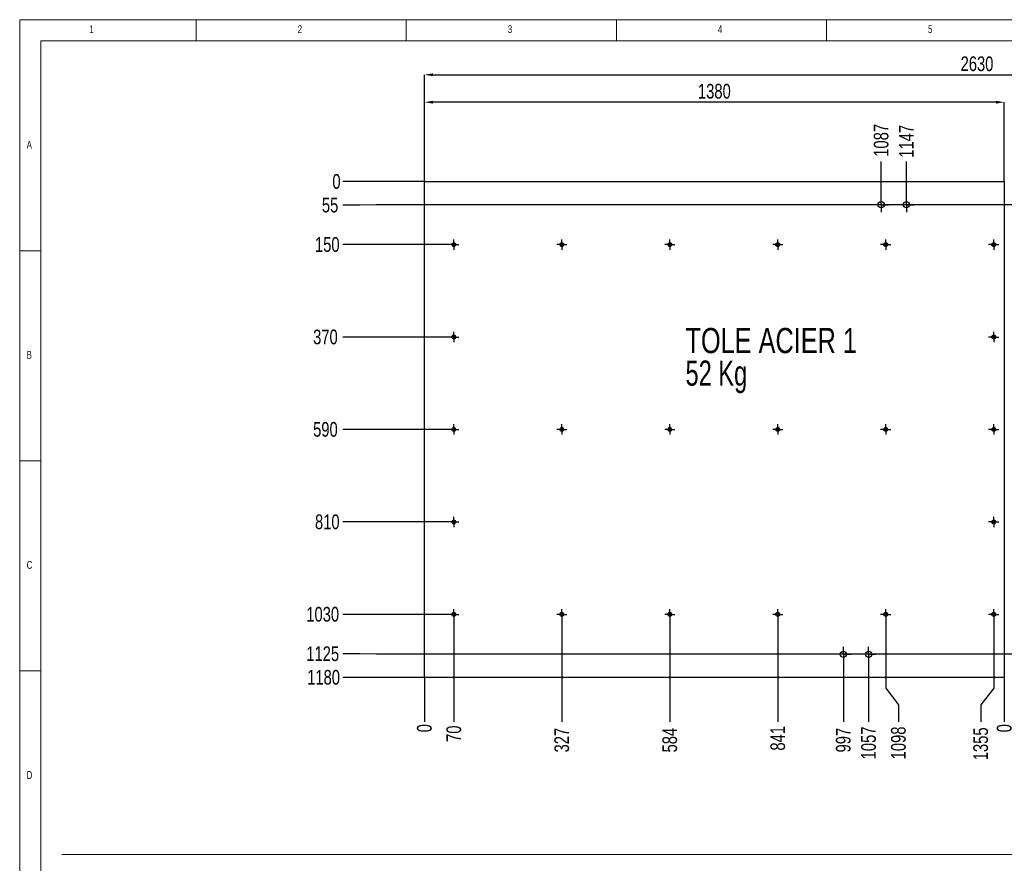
# Model space of a CAD drawing. Header units: millimetres. Extents: x 5 to 589, y 5 to 415.
# Tile 6 of 8: x 5 to 239, y 214 to 415. Entities that reach past the tile are written whole.
import ezdxf

# ---------------------------------------------------------------- set-up
doc = ezdxf.new("R2010")
doc.units = ezdxf.units.MM
doc.header["$PDSIZE"] = -1
doc.linetypes.add('CENTERX2', pattern=[20.32, 12.7, -2.54, 2.54, -2.54])
for name, color, linetype in [('COTES', 1, 'Continuous'), ('NOTES', 6, 'Continuous'), ('TRAIT-MIXTES', 3, 'CENTERX2')]:
    doc.layers.add(name, color=color, linetype=linetype)
doc.layers.add('TRAIT-FORT', color=4, linetype='Continuous', lineweight=25)
doc.styles.add('SLDTEXTSTYLE0', font='TXT', dxfattribs={"width": 0.75})
doc.styles.add('SLDTEXTSTYLE2', font='TXT', dxfattribs={"width": 0.7})
doc.dimstyles.new('SLDDIMSTYLE1', dxfattribs={"dimtxt": 3.5, "dimasz": 0.333333, "dimexe": 0, "dimexo": 0.0625, "dimgap": 0.875, "dimtad": 0, "dimtih": 1, "dimtoh": 1, "dimdec": 0, "dimlfac": 10, "dimrnd": 1e-09, "dimdsep": 46, "dimtxsty": 'SLDTEXTSTYLE0', "dimblk1": 'ORIGIN', "dimblk2": 'ORIGIN', "dimsah": 1, "dimcen": 0.09, "dimadec": 0, "dimazin": 2, "dimtfac": 1, "dimtdec": 0, "dimtofl": 0, "dimtmove": 0, "dimatfit": 3, "dimldrblk": 'ORIGIN', "dimfxl": 1, "dimfrac": 2, "dimtolj": 1, "dimtzin": 12, "dimarcsym": 0})
doc.dimstyles.new('SLDDIMSTYLE2', dxfattribs={"dimtxt": 3.5, "dimasz": 2, "dimexe": 0, "dimexo": 0.0625, "dimgap": 0.875, "dimtad": 0, "dimtih": 1, "dimtoh": 1, "dimdec": 0, "dimlfac": 10, "dimrnd": 1e-09, "dimzin": 12, "dimdsep": 46, "dimtxsty": 'SLDTEXTSTYLE0', "dimsah": 1, "dimcen": 0.09, "dimadec": 0, "dimazin": 3, "dimtfac": 1, "dimtdec": 0, "dimtofl": 0, "dimtmove": 0, "dimatfit": 3, "dimfxl": 1, "dimfrac": 2, "dimtolj": 1, "dimtzin": 12, "dimarcsym": 0})
doc.dimstyles.new('SLDDIMSTYLE3', dxfattribs={"dimtxt": 3.5, "dimasz": 2, "dimexe": 0, "dimexo": 0.0625, "dimgap": 0.875, "dimtad": 1, "dimdec": 0, "dimlfac": 10, "dimrnd": 1e-09, "dimzin": 12, "dimdsep": 46, "dimtxsty": 'SLDTEXTSTYLE0', "dimsah": 1, "dimcen": 0.09, "dimadec": 0, "dimazin": 3, "dimtfac": 1, "dimtdec": 0, "dimtofl": 0, "dimtmove": 0, "dimatfit": 3, "dimfxl": 1, "dimfrac": 2, "dimtolj": 1, "dimtzin": 12, "dimarcsym": 0})

# ---------------------------------------------------------------- blocks, each defined once
blk = doc.blocks.new('_D_1')
at = {"layer": 'COTES', "color": 0, "lineweight": -2, "transparency": 16777216}
blk.add_line((101.26, 376.47), (81.92, 376.47), dxfattribs=at)
at = {"layer": 'Defpoints', "color": 0, "transparency": 16777216}
for p in [(81.92, 376.47), (101.32, 376.47), (101.32, 376.47)]:
    blk.add_point(p, dxfattribs=at)
at = {"layer": 'COTES', "color": 0, "transparency": 16777216, "insert": (80.39, 376.47), "char_height": 3.5, "attachment_point": 5, "style": 'SLDTEXTSTYLE0'}
blk.add_mtext('\\A1;0', dxfattribs=at)
blk = doc.blocks.new('_Origin')
at = {"color": 0, "linetype": 'ByBlock', "lineweight": -2}
blk.add_line((0, 0), (-1, 0), dxfattribs=at)
blk.add_circle((0, 0), 0.5, dxfattribs=at)
blk = doc.blocks.new('_D_2')
at = {"layer": 'COTES', "color": 0, "lineweight": -2, "transparency": 16777216}
for p, q in [((85.92, 370.86), (81.92, 370.86)), ((89.92, 370.97), (85.92, 370.86)), ((322.01, 370.97), (89.92, 370.97))]:
    blk.add_line(p, q, dxfattribs=at)
at = {"layer": 'Defpoints', "color": 0, "transparency": 16777216}
for p in [(101.32, 376.47), (81.92, 370.86), (322.07, 370.97)]:
    blk.add_point(p, dxfattribs=at)
at = {"layer": 'COTES', "color": 0, "transparency": 16777216, "insert": (78.86, 370.86), "char_height": 3.5, "attachment_point": 5, "style": 'SLDTEXTSTYLE0'}
blk.add_mtext('\\A1;55', dxfattribs=at)
blk = doc.blocks.new('_D_3')
at = {"layer": 'COTES', "color": 0, "lineweight": -2, "transparency": 16777216}
blk.add_line((107.03, 361.47), (81.92, 361.47), dxfattribs=at)
at = {"layer": 'Defpoints', "color": 0, "transparency": 16777216}
for p in [(101.32, 376.47), (81.92, 361.47), (107.09, 361.47)]:
    blk.add_point(p, dxfattribs=at)
at = {"layer": 'COTES', "color": 0, "transparency": 16777216, "insert": (78.2, 361.47), "char_height": 3.5, "attachment_point": 5, "style": 'SLDTEXTSTYLE0'}
blk.add_mtext('\\A1;150', dxfattribs=at)
blk = doc.blocks.new('_D_4')
at = {"layer": 'COTES', "color": 0, "lineweight": -2, "transparency": 16777216}
blk.add_line((107.03, 339.47), (81.92, 339.47), dxfattribs=at)
at = {"layer": 'Defpoints', "color": 0, "transparency": 16777216}
for p in [(101.32, 376.47), (81.92, 339.47), (107.09, 339.47)]:
    blk.add_point(p, dxfattribs=at)
at = {"layer": 'COTES', "color": 0, "transparency": 16777216, "insert": (77.76, 339.47), "char_height": 3.5, "attachment_point": 5, "style": 'SLDTEXTSTYLE0'}
blk.add_mtext('\\A1;370', dxfattribs=at)
blk = doc.blocks.new('_D_5')
at = {"layer": 'COTES', "color": 0, "lineweight": -2, "transparency": 16777216}
blk.add_line((107.03, 317.47), (81.92, 317.47), dxfattribs=at)
at = {"layer": 'Defpoints', "color": 0, "transparency": 16777216}
for p in [(101.32, 376.47), (81.92, 317.47), (107.09, 317.47)]:
    blk.add_point(p, dxfattribs=at)
at = {"layer": 'COTES', "color": 0, "transparency": 16777216, "insert": (77.76, 317.47), "char_height": 3.5, "attachment_point": 5, "style": 'SLDTEXTSTYLE0'}
blk.add_mtext('\\A1;590', dxfattribs=at)
blk = doc.blocks.new('_D_6')
at = {"layer": 'COTES', "color": 0, "lineweight": -2, "transparency": 16777216}
blk.add_line((107.03, 295.47), (81.92, 295.47), dxfattribs=at)
at = {"layer": 'Defpoints', "color": 0, "transparency": 16777216}
for p in [(101.32, 376.47), (81.92, 295.47), (107.09, 295.47)]:
    blk.add_point(p, dxfattribs=at)
at = {"layer": 'COTES', "color": 0, "transparency": 16777216, "insert": (78.2, 295.47), "char_height": 3.5, "attachment_point": 5, "style": 'SLDTEXTSTYLE0'}
blk.add_mtext('\\A1;810', dxfattribs=at)
blk = doc.blocks.new('_D_7')
at = {"layer": 'COTES', "color": 0, "lineweight": -2, "transparency": 16777216}
blk.add_line((107.03, 273.47), (81.92, 273.47), dxfattribs=at)
at = {"layer": 'Defpoints', "color": 0, "transparency": 16777216}
for p in [(101.32, 376.47), (81.92, 273.47), (107.09, 273.47)]:
    blk.add_point(p, dxfattribs=at)
at = {"layer": 'COTES', "color": 0, "transparency": 16777216, "insert": (77.11, 273.47), "char_height": 3.5, "attachment_point": 5, "style": 'SLDTEXTSTYLE0'}
blk.add_mtext('\\A1;1030', dxfattribs=at)
blk = doc.blocks.new('_D_8')
at = {"layer": 'COTES', "color": 0, "lineweight": -2, "transparency": 16777216}
for p, q in [((85.92, 264.08), (81.92, 264.08)), ((89.92, 263.97), (85.92, 264.08)), ((319.01, 263.97), (89.92, 263.97))]:
    blk.add_line(p, q, dxfattribs=at)
at = {"layer": 'Defpoints', "color": 0, "transparency": 16777216}
for p in [(101.32, 376.47), (81.92, 264.08), (319.07, 263.97)]:
    blk.add_point(p, dxfattribs=at)
at = {"layer": 'COTES', "color": 0, "transparency": 16777216, "insert": (77.11, 264.08), "char_height": 3.5, "attachment_point": 5, "style": 'SLDTEXTSTYLE0'}
blk.add_mtext('\\A1;1125', dxfattribs=at)
blk = doc.blocks.new('_D_9')
at = {"layer": 'COTES', "color": 0, "lineweight": -2, "transparency": 16777216}
blk.add_line((101.26, 258.47), (81.92, 258.47), dxfattribs=at)
at = {"layer": 'Defpoints', "color": 0, "transparency": 16777216}
for p in [(101.32, 376.47), (81.92, 258.47), (101.32, 258.47)]:
    blk.add_point(p, dxfattribs=at)
at = {"layer": 'COTES', "color": 0, "transparency": 16777216, "insert": (77.32, 258.47), "char_height": 3.5, "attachment_point": 5, "style": 'SLDTEXTSTYLE0'}
blk.add_mtext('\\A1;1180', dxfattribs=at)
blk = doc.blocks.new('_D_10')
at = {"layer": 'COTES', "color": 0, "lineweight": -2, "transparency": 16777216}
blk.add_line((101.32, 258.41), (101.32, 247.91), dxfattribs=at)
at = {"layer": 'Defpoints', "color": 0, "transparency": 16777216}
for p in [(101.32, 258.47), (101.32, 258.47), (101.32, 247.91)]:
    blk.add_point(p, dxfattribs=at)
at = {"layer": 'COTES', "color": 0, "transparency": 16777216, "insert": (101.32, 246.37), "char_height": 3.5, "attachment_point": 5, "rotation": 90, "style": 'SLDTEXTSTYLE0'}
blk.add_mtext('\\A1;0', dxfattribs=at)
blk = doc.blocks.new('_D_11')
at = {"layer": 'COTES', "color": 0, "lineweight": -2, "transparency": 16777216}
blk.add_line((108.32, 272.18), (108.32, 247.91), dxfattribs=at)
at = {"layer": 'Defpoints', "color": 0, "transparency": 16777216}
for p in [(108.32, 272.25), (101.32, 258.47), (108.32, 247.91)]:
    blk.add_point(p, dxfattribs=at)
at = {"layer": 'COTES', "color": 0, "transparency": 16777216, "insert": (108.32, 245.06), "char_height": 3.5, "attachment_point": 5, "rotation": 90, "style": 'SLDTEXTSTYLE0'}
blk.add_mtext('\\A1;70', dxfattribs=at)
blk = doc.blocks.new('_D_12')
at = {"layer": 'COTES', "color": 0, "lineweight": -2, "transparency": 16777216}
blk.add_line((134.02, 272.18), (134.02, 247.91), dxfattribs=at)
at = {"layer": 'Defpoints', "color": 0, "transparency": 16777216}
for p in [(134.02, 272.25), (101.32, 258.47), (134.02, 247.91)]:
    blk.add_point(p, dxfattribs=at)
at = {"layer": 'COTES', "color": 0, "transparency": 16777216, "insert": (134.02, 243.53), "char_height": 3.5, "attachment_point": 5, "rotation": 90, "style": 'SLDTEXTSTYLE0'}
blk.add_mtext('\\A1;327', dxfattribs=at)
blk = doc.blocks.new('_D_13')
at = {"layer": 'COTES', "color": 0, "lineweight": -2, "transparency": 16777216}
blk.add_line((159.72, 272.18), (159.72, 247.91), dxfattribs=at)
at = {"layer": 'Defpoints', "color": 0, "transparency": 16777216}
for p in [(159.72, 272.25), (101.32, 258.47), (159.72, 247.91)]:
    blk.add_point(p, dxfattribs=at)
at = {"layer": 'COTES', "color": 0, "transparency": 16777216, "insert": (159.72, 243.53), "char_height": 3.5, "attachment_point": 5, "rotation": 90, "style": 'SLDTEXTSTYLE0'}
blk.add_mtext('\\A1;584', dxfattribs=at)
blk = doc.blocks.new('_D_14')
at = {"layer": 'COTES', "color": 0, "lineweight": -2, "transparency": 16777216}
blk.add_line((185.42, 272.18), (185.42, 247.91), dxfattribs=at)
at = {"layer": 'Defpoints', "color": 0, "transparency": 16777216}
for p in [(185.42, 272.25), (101.32, 258.47), (185.42, 247.91)]:
    blk.add_point(p, dxfattribs=at)
at = {"layer": 'COTES', "color": 0, "transparency": 16777216, "insert": (185.42, 243.97), "char_height": 3.5, "attachment_point": 5, "rotation": 90, "style": 'SLDTEXTSTYLE0'}
blk.add_mtext('\\A1;841', dxfattribs=at)
blk = doc.blocks.new('_D_15')
at = {"layer": 'COTES', "color": 0, "lineweight": -2, "transparency": 16777216}
blk.add_line((201.02, 262.16), (201.02, 247.91), dxfattribs=at)
at = {"layer": 'Defpoints', "color": 0, "transparency": 16777216}
for p in [(201.02, 262.22), (101.32, 258.47), (201.02, 247.91)]:
    blk.add_point(p, dxfattribs=at)
at = {"layer": 'COTES', "color": 0, "transparency": 16777216, "insert": (201.02, 243.53), "char_height": 3.5, "attachment_point": 5, "rotation": 90, "style": 'SLDTEXTSTYLE0'}
blk.add_mtext('\\A1;997', dxfattribs=at)
blk = doc.blocks.new('_D_16')
at = {"layer": 'COTES', "color": 0, "lineweight": -2, "transparency": 16777216}
blk.add_line((207.02, 262.16), (207.02, 247.91), dxfattribs=at)
at = {"layer": 'Defpoints', "color": 0, "transparency": 16777216}
for p in [(207.02, 262.22), (101.32, 258.47), (207.02, 247.91)]:
    blk.add_point(p, dxfattribs=at)
at = {"layer": 'COTES', "color": 0, "transparency": 16777216, "insert": (207.02, 242.87), "char_height": 3.5, "attachment_point": 5, "rotation": 90, "style": 'SLDTEXTSTYLE0'}
blk.add_mtext('\\A1;1057', dxfattribs=at)
blk = doc.blocks.new('_D_17')
at = {"layer": 'COTES', "color": 0, "lineweight": -2, "transparency": 16777216}
blk.add_line((210.02, 372.78), (210.02, 381.25), dxfattribs=at)
at = {"layer": 'Defpoints', "color": 0, "transparency": 16777216}
for p in [(210.02, 381.25), (210.02, 372.72), (101.32, 258.47)]:
    blk.add_point(p, dxfattribs=at)
at = {"layer": 'COTES', "color": 0, "transparency": 16777216, "insert": (210.02, 386.28), "char_height": 3.5, "attachment_point": 5, "rotation": 90, "style": 'SLDTEXTSTYLE0'}
blk.add_mtext('\\A1;1087', dxfattribs=at)
blk = doc.blocks.new('_D_18')
at = {"layer": 'COTES', "color": 0, "lineweight": -2, "transparency": 16777216}
for p, q in [((211.12, 272.18), (211.12, 255.91)), ((211.12, 255.91), (214.13, 251.91)), ((214.13, 251.91), (214.13, 247.91))]:
    blk.add_line(p, q, dxfattribs=at)
at = {"layer": 'Defpoints', "color": 0, "transparency": 16777216}
for p in [(211.12, 272.25), (101.32, 258.47), (214.13, 247.91)]:
    blk.add_point(p, dxfattribs=at)
at = {"layer": 'COTES', "color": 0, "transparency": 16777216, "insert": (214.13, 242.87), "char_height": 3.5, "attachment_point": 5, "rotation": 90, "style": 'SLDTEXTSTYLE0'}
blk.add_mtext('\\A1;1098', dxfattribs=at)
blk = doc.blocks.new('_D_19')
at = {"layer": 'COTES', "color": 0, "lineweight": -2, "transparency": 16777216}
blk.add_line((216.02, 372.78), (216.02, 381.25), dxfattribs=at)
at = {"layer": 'Defpoints', "color": 0, "transparency": 16777216}
for p in [(216.02, 381.25), (216.02, 372.72), (101.32, 258.47)]:
    blk.add_point(p, dxfattribs=at)
at = {"layer": 'COTES', "color": 0, "transparency": 16777216, "insert": (216.02, 386.06), "char_height": 3.5, "attachment_point": 5, "rotation": 90, "style": 'SLDTEXTSTYLE0'}
blk.add_mtext('\\A1;1147', dxfattribs=at)
blk = doc.blocks.new('_D_21')
at = {"layer": 'COTES', "color": 0, "lineweight": -2, "transparency": 16777216}
blk.add_line((239.32, 258.41), (239.32, 247.91), dxfattribs=at)
at = {"layer": 'Defpoints', "color": 0, "transparency": 16777216}
for p in [(239.32, 258.47), (239.32, 258.47), (239.32, 247.91)]:
    blk.add_point(p, dxfattribs=at)
at = {"layer": 'COTES', "color": 0, "transparency": 16777216, "insert": (239.32, 246.37), "char_height": 3.5, "attachment_point": 5, "rotation": 90, "style": 'SLDTEXTSTYLE0'}
blk.add_mtext('\\A1;0', dxfattribs=at)
blk = doc.blocks.new('_D_34')
at = {"layer": 'COTES', "color": 0, "lineweight": -2, "transparency": 16777216}
for p, q in [((101.32, 376.53), (101.32, 395.36)), ((237.32, 395.36), (103.32, 395.36)), ((239.32, 376.53), (239.32, 395.36))]:
    blk.add_line(p, q, dxfattribs=at)
at = {"layer": 'COTES', "color": 0, "transparency": 16777216}
for points in [[(103.32, 395.69), (103.32, 395.03), (101.32, 395.36)], [(237.32, 395.69), (237.32, 395.03), (239.32, 395.36)]]:
    blk.add_solid(points, dxfattribs=at)
at = {"layer": 'Defpoints', "color": 0, "transparency": 16777216}
for p in [(101.32, 395.36), (101.32, 376.47), (239.32, 376.47)]:
    blk.add_point(p, dxfattribs=at)
at = {"layer": 'COTES', "color": 0, "transparency": 16777216, "insert": (170.32, 399.73), "char_height": 3.5, "attachment_point": 2, "style": 'SLDTEXTSTYLE0'}
blk.add_mtext('\\A1;1380', dxfattribs=at)
blk = doc.blocks.new('_D_35')
at = {"layer": 'COTES', "color": 0, "lineweight": -2, "transparency": 16777216}
for p, q in [((101.32, 376.53), (101.32, 401.89)), ((103.32, 401.89), (362.32, 401.89)), ((364.32, 376.53), (364.32, 401.89))]:
    blk.add_line(p, q, dxfattribs=at)
at = {"layer": 'COTES', "color": 0, "transparency": 16777216}
for points in [[(103.32, 402.22), (103.32, 401.56), (101.32, 401.89)], [(362.32, 402.22), (362.32, 401.56), (364.32, 401.89)]]:
    blk.add_solid(points, dxfattribs=at)
at = {"layer": 'Defpoints', "color": 0, "transparency": 16777216}
for p in [(364.32, 401.89), (101.32, 376.47), (364.32, 376.47)]:
    blk.add_point(p, dxfattribs=at)
at = {"layer": 'COTES', "color": 0, "transparency": 16777216, "insert": (232.82, 406.27), "char_height": 3.5, "attachment_point": 2, "style": 'SLDTEXTSTYLE0'}
blk.add_mtext('\\A1;2630', dxfattribs=at)
blk = doc.blocks.new('SW_NOTE_4')
at = {"layer": 'NOTES', "color": 0, "char_height": 6, "attachment_point": 1}
for s, insert, style in [('TOLE ACIER 1', (0, 7.73), 'SLDTEXTSTYLE0'), ('52 Kg', (0, -0.02), 'SLDTEXTSTYLE2')]:
    blk.add_mtext(s, dxfattribs=dict(at, insert=insert, style=style))
blk = doc.blocks.new('SW_CENTERMARKSYMBOL_0')
at = {"layer": 'TRAIT-MIXTES', "color": 0}
for p, q in [((-1, 0), (-1.225, 0)), ((0, 0), (-1, 0)), ((0, 1), (0, 1.225)), ((0, 0), (0, 1)), ((0, 0), (0, -1)), ((0, 0), (1, 0)), ((1, 0), (1.225, 0)), ((0, -1), (0, -1.225))]:
    blk.add_line(p, q, dxfattribs=at)
blk = doc.blocks.new('SW_CENTERMARKSYMBOL_1')
at = {"layer": 'TRAIT-MIXTES', "color": 0}
for p, q in [((-1, 0), (-1.225, 0)), ((0, 0), (-1, 0)), ((0, 1), (0, 1.225)), ((0, 0), (0, 1)), ((0, 0), (0, -1)), ((0, 0), (1, 0)), ((1, 0), (1.225, 0)), ((0, -1), (0, -1.225))]:
    blk.add_line(p, q, dxfattribs=at)
blk = doc.blocks.new('SW_CENTERMARKSYMBOL_2')
at = {"layer": 'TRAIT-MIXTES', "color": 0}
for p, q in [((-1, 0), (-1.225, 0)), ((0, 0), (-1, 0)), ((0, 1), (0, 1.225)), ((0, 0), (0, 1)), ((0, 0), (0, -1)), ((0, 0), (1, 0)), ((1, 0), (1.225, 0)), ((0, -1), (0, -1.225))]:
    blk.add_line(p, q, dxfattribs=at)
blk = doc.blocks.new('SW_CENTERMARKSYMBOL_3')
at = {"layer": 'TRAIT-MIXTES', "color": 0}
for p, q in [((-1, 0), (-1.225, 0)), ((0, 0), (-1, 0)), ((0, 1), (0, 1.225)), ((0, 0), (0, 1)), ((0, 0), (0, -1)), ((0, 0), (1, 0)), ((1, 0), (1.225, 0)), ((0, -1), (0, -1.225))]:
    blk.add_line(p, q, dxfattribs=at)
blk = doc.blocks.new('SW_CENTERMARKSYMBOL_4')
at = {"layer": 'TRAIT-MIXTES', "color": 0}
for p, q in [((-1, 0), (-1.225, 0)), ((0, 0), (-1, 0)), ((0, 1), (0, 1.225)), ((0, 0), (0, 1)), ((0, 0), (0, -1)), ((0, 0), (1, 0)), ((1, 0), (1.225, 0)), ((0, -1), (0, -1.225))]:
    blk.add_line(p, q, dxfattribs=at)
blk = doc.blocks.new('SW_CENTERMARKSYMBOL_5')
at = {"layer": 'TRAIT-MIXTES', "color": 0}
for p, q in [((-1, 0), (-1.225, 0)), ((0, 0), (-1, 0)), ((0, 1), (0, 1.225)), ((0, 0), (0, 1)), ((0, 0), (0, -1)), ((0, 0), (1, 0)), ((1, 0), (1.225, 0)), ((0, -1), (0, -1.225))]:
    blk.add_line(p, q, dxfattribs=at)
blk = doc.blocks.new('SW_CENTERMARKSYMBOL_6')
at = {"layer": 'TRAIT-MIXTES', "color": 0}
for p, q in [((-1, 0), (-1.225, 0)), ((0, 0), (-1, 0)), ((0, 1), (0, 1.225)), ((0, 0), (0, 1)), ((0, 0), (0, -1)), ((0, 0), (1, 0)), ((1, 0), (1.225, 0)), ((0, -1), (0, -1.225))]:
    blk.add_line(p, q, dxfattribs=at)
blk = doc.blocks.new('SW_CENTERMARKSYMBOL_7')
at = {"layer": 'TRAIT-MIXTES', "color": 0}
for p, q in [((-1, 0), (-1.225, 0)), ((0, 0), (-1, 0)), ((0, 1), (0, 1.225)), ((0, 0), (0, 1)), ((0, 0), (0, -1)), ((0, 0), (1, 0)), ((1, 0), (1.225, 0)), ((0, -1), (0, -1.225))]:
    blk.add_line(p, q, dxfattribs=at)
blk = doc.blocks.new('SW_CENTERMARKSYMBOL_8')
at = {"layer": 'TRAIT-MIXTES', "color": 0}
for p, q in [((-1, 0), (-1.225, 0)), ((0, 0), (-1, 0)), ((0, 1), (0, 1.225)), ((0, 0), (0, 1)), ((0, 0), (0, -1)), ((0, 0), (1, 0)), ((1, 0), (1.225, 0)), ((0, -1), (0, -1.225))]:
    blk.add_line(p, q, dxfattribs=at)
blk = doc.blocks.new('SW_CENTERMARKSYMBOL_9')
at = {"layer": 'TRAIT-MIXTES', "color": 0}
for p, q in [((-1, 0), (-1.225, 0)), ((0, 0), (-1, 0)), ((0, 1), (0, 1.225)), ((0, 0), (0, 1)), ((0, 0), (0, -1)), ((0, 0), (1, 0)), ((1, 0), (1.225, 0)), ((0, -1), (0, -1.225))]:
    blk.add_line(p, q, dxfattribs=at)
blk = doc.blocks.new('SW_CENTERMARKSYMBOL_10')
at = {"layer": 'TRAIT-MIXTES', "color": 0}
for p, q in [((-1, 0), (-1.225, 0)), ((0, 0), (-1, 0)), ((0, 1), (0, 1.225)), ((0, 0), (0, 1)), ((0, 0), (0, -1)), ((0, 0), (1, 0)), ((1, 0), (1.225, 0)), ((0, -1), (0, -1.225))]:
    blk.add_line(p, q, dxfattribs=at)
blk = doc.blocks.new('SW_CENTERMARKSYMBOL_11')
at = {"layer": 'TRAIT-MIXTES', "color": 0}
for p, q in [((-1, 0), (-1.225, 0)), ((0, 0), (-1, 0)), ((0, 1), (0, 1.225)), ((0, 0), (0, 1)), ((0, 0), (0, -1)), ((0, 0), (1, 0)), ((1, 0), (1.225, 0)), ((0, -1), (0, -1.225))]:
    blk.add_line(p, q, dxfattribs=at)
blk = doc.blocks.new('SW_CENTERMARKSYMBOL_12')
at = {"layer": 'TRAIT-MIXTES', "color": 0}
for p, q in [((-1, 0), (-1.225, 0)), ((0, 0), (-1, 0)), ((0, 1), (0, 1.225)), ((0, 0), (0, 1)), ((0, 0), (0, -1)), ((0, 0), (1, 0)), ((1, 0), (1.225, 0)), ((0, -1), (0, -1.225))]:
    blk.add_line(p, q, dxfattribs=at)
blk = doc.blocks.new('SW_CENTERMARKSYMBOL_13')
at = {"layer": 'TRAIT-MIXTES', "color": 0}
for p, q in [((-1, 0), (-1.225, 0)), ((0, 0), (-1, 0)), ((0, 1), (0, 1.225)), ((0, 0), (0, 1)), ((0, 0), (0, -1)), ((0, 0), (1, 0)), ((1, 0), (1.225, 0)), ((0, -1), (0, -1.225))]:
    blk.add_line(p, q, dxfattribs=at)
blk = doc.blocks.new('SW_CENTERMARKSYMBOL_14')
at = {"layer": 'TRAIT-MIXTES', "color": 0}
for p, q in [((-1, 0), (-1.225, 0)), ((0, 0), (-1, 0)), ((0, 1), (0, 1.225)), ((0, 0), (0, 1)), ((0, 0), (0, -1)), ((0, 0), (1, 0)), ((1, 0), (1.225, 0)), ((0, -1), (0, -1.225))]:
    blk.add_line(p, q, dxfattribs=at)
blk = doc.blocks.new('SW_CENTERMARKSYMBOL_15')
at = {"layer": 'TRAIT-MIXTES', "color": 0}
for p, q in [((-1, 0), (-1.225, 0)), ((0, 0), (-1, 0)), ((0, 1), (0, 1.225)), ((0, 0), (0, 1)), ((0, 0), (0, -1)), ((0, 0), (1, 0)), ((1, 0), (1.225, 0)), ((0, -1), (0, -1.225))]:
    blk.add_line(p, q, dxfattribs=at)
blk = doc.blocks.new('SW_CENTERMARKSYMBOL_16')
at = {"layer": 'TRAIT-MIXTES', "color": 0}
for p, q in [((-1, 0), (-1.225, 0)), ((0, 0), (-1, 0)), ((0, 1), (0, 1.225)), ((0, 0), (0, 1)), ((0, 0), (0, -1)), ((0, 0), (1, 0)), ((1, 0), (1.225, 0)), ((0, -1), (0, -1.225))]:
    blk.add_line(p, q, dxfattribs=at)
blk = doc.blocks.new('SW_CENTERMARKSYMBOL_17')
at = {"layer": 'TRAIT-MIXTES', "color": 0}
for p, q in [((-1, 0), (-1.225, 0)), ((0, 0), (-1, 0)), ((0, 1), (0, 1.225)), ((0, 0), (0, 1)), ((0, 0), (0, -1)), ((0, 0), (1, 0)), ((1, 0), (1.225, 0)), ((0, -1), (0, -1.225))]:
    blk.add_line(p, q, dxfattribs=at)
blk = doc.blocks.new('SW_CENTERMARKSYMBOL_18')
at = {"layer": 'TRAIT-MIXTES', "color": 0}
for p, q in [((-1, 0), (-1.225, 0)), ((0, 0), (-1, 0)), ((0, 1), (0, 1.225)), ((0, 0), (0, 1)), ((0, 0), (0, -1)), ((0, 0), (1, 0)), ((1, 0), (1.225, 0)), ((0, -1), (0, -1.225))]:
    blk.add_line(p, q, dxfattribs=at)
blk = doc.blocks.new('SW_CENTERMARKSYMBOL_19')
at = {"layer": 'TRAIT-MIXTES', "color": 0}
for p, q in [((-1, 0), (-1.225, 0)), ((0, 0), (-1, 0)), ((0, 1), (0, 1.225)), ((0, 0), (0, 1)), ((0, 0), (0, -1)), ((0, 0), (1, 0)), ((1, 0), (1.225, 0)), ((0, -1), (0, -1.225))]:
    blk.add_line(p, q, dxfattribs=at)
blk = doc.blocks.new('SW_CENTERMARKSYMBOL_20')
at = {"layer": 'TRAIT-MIXTES', "color": 0}
for p, q in [((-1, 0), (-1.225, 0)), ((0, 0), (-1, 0)), ((0, 1), (0, 1.225)), ((0, 0), (0, 1)), ((0, 0), (0, -1)), ((0, 0), (1, 0)), ((1, 0), (1.225, 0)), ((0, -1), (0, -1.225))]:
    blk.add_line(p, q, dxfattribs=at)
blk = doc.blocks.new('SW_CENTERMARKSYMBOL_21')
at = {"layer": 'TRAIT-MIXTES', "color": 0}
for p, q in [((-1, 0), (-1.225, 0)), ((0, 0), (-1, 0)), ((0, 1), (0, 1.225)), ((0, 0), (0, 1)), ((0, 0), (0, -1)), ((0, 0), (1, 0)), ((1, 0), (1.225, 0)), ((0, -1), (0, -1.225))]:
    blk.add_line(p, q, dxfattribs=at)
blk = doc.blocks.new('SW_CENTERMARKSYMBOL_38')
at = {"layer": 'TRAIT-MIXTES', "color": 0}
for p, q in [((-1, 0), (-1.75, 0)), ((0, 0), (-1, 0)), ((0, 1), (0, 1.75)), ((0, 0), (0, 1)), ((0, 0), (0, -1)), ((0, 0), (1, 0)), ((1, 0), (1.75, 0)), ((0, -1), (0, -1.75))]:
    blk.add_line(p, q, dxfattribs=at)
blk = doc.blocks.new('SW_CENTERMARKSYMBOL_39')
at = {"layer": 'TRAIT-MIXTES', "color": 0}
for p, q in [((-1, 0), (-1.75, 0)), ((0, 0), (-1, 0)), ((0, 1), (0, 1.75)), ((0, 0), (0, 1)), ((0, 0), (0, -1)), ((0, 0), (1, 0)), ((1, 0), (1.75, 0)), ((0, -1), (0, -1.75))]:
    blk.add_line(p, q, dxfattribs=at)
blk = doc.blocks.new('SW_CENTERMARKSYMBOL_44')
at = {"layer": 'TRAIT-MIXTES', "color": 0}
for p, q in [((-1, 0), (-1.75, 0)), ((0, 0), (-1, 0)), ((0, 1), (0, 1.75)), ((0, 0), (0, 1)), ((0, 0), (0, -1)), ((0, 0), (1, 0)), ((1, 0), (1.75, 0)), ((0, -1), (0, -1.75))]:
    blk.add_line(p, q, dxfattribs=at)
blk = doc.blocks.new('SW_CENTERMARKSYMBOL_45')
at = {"layer": 'TRAIT-MIXTES', "color": 0}
for p, q in [((-1, 0), (-1.75, 0)), ((0, 0), (-1, 0)), ((0, 1), (0, 1.75)), ((0, 0), (0, 1)), ((0, 0), (0, -1)), ((0, 0), (1, 0)), ((1, 0), (1.75, 0)), ((0, -1), (0, -1.75))]:
    blk.add_line(p, q, dxfattribs=at)

msp = doc.modelspace()

# ---------------------------------------------------------------- linework, layer by layer
at = {"lineweight": 18}
for p, q in [((589, 415), (5, 415)), ((5, 415), (5, 5)), ((47, 410), (47, 415)), ((97, 415), (97, 410)), ((147, 410), (147, 415)), ((197, 415), (197, 410)), ((584, 410), (10, 410)), ((10, 410), (10, 10)), ((10, 360), (5, 360)), ((5, 310), (10, 310)), ((10, 260), (5, 260)), ((15, 216.31479), (579, 216.31479))]:
    msp.add_line(p, q, dxfattribs=at)
at = {"layer": 'TRAIT-FORT', "lineweight": 25}
for p, q in [((101.31985, 258.47216), (101.31985, 376.47216)), ((101.31985, 376.47216), (239.31985, 376.47216)), ((239.31985, 376.47216), (239.31985, 258.47216)), ((239.31985, 258.47216), (101.31985, 258.47216))]:
    msp.add_line(p, q, dxfattribs=at)
for centre, radius in [((210.01985, 370.97216), 0.75), ((216.01985, 370.97216), 0.75), ((108.31985, 361.47216), 0.47), ((108.31985, 361.47216), 0.225), ((134.01985, 361.47216), 0.47), ((134.01985, 361.47216), 0.225), ((159.71985, 361.47216), 0.47), ((159.71985, 361.47216), 0.225), ((185.41985, 361.47216), 0.47), ((185.41985, 361.47216), 0.225), ((211.11985, 361.47216), 0.47), ((211.11985, 361.47216), 0.225), ((236.81985, 361.47216), 0.47), ((236.81985, 361.47216), 0.225), ((108.31985, 339.47216), 0.47), ((236.81985, 339.47216), 0.47), ((108.31985, 339.47216), 0.225), ((236.81985, 339.47216), 0.225), ((108.31985, 317.47216), 0.47), ((108.31985, 317.47216), 0.225), ((134.01985, 317.47216), 0.47), ((134.01985, 317.47216), 0.225), ((159.71985, 317.47216), 0.47), ((159.71985, 317.47216), 0.225), ((185.41985, 317.47216), 0.47), ((185.41985, 317.47216), 0.225), ((211.11985, 317.47216), 0.47), ((211.11985, 317.47216), 0.225), ((236.81985, 317.47216), 0.47), ((236.81985, 317.47216), 0.225), ((108.31985, 295.47216), 0.47), ((108.31985, 295.47216), 0.225), ((236.81985, 295.47216), 0.47), ((236.81985, 295.47216), 0.225), ((108.31985, 273.47216), 0.47), ((108.31985, 273.47216), 0.225), ((134.01985, 273.47216), 0.47), ((134.01985, 273.47216), 0.225), ((159.71985, 273.47216), 0.47), ((159.71985, 273.47216), 0.225), ((185.41985, 273.47216), 0.47), ((185.41985, 273.47216), 0.225), ((211.11985, 273.47216), 0.47), ((211.11985, 273.47216), 0.225), ((236.81985, 273.47216), 0.47), ((236.81985, 273.47216), 0.225), ((201.01985, 263.97216), 0.75), ((207.01985, 263.97216), 0.75)]:
    msp.add_circle(centre, radius, dxfattribs=at)

# ---------------------------------------------------------------- block references
at = {"layer": 'NOTES'}
msp.add_blockref('SW_NOTE_4', (163.45758, 333.90442), dxfattribs=at)
at = {"layer": 'TRAIT-MIXTES'}
for name, p in [('SW_CENTERMARKSYMBOL_44', (210.01985, 370.97216)), ('SW_CENTERMARKSYMBOL_45', (216.01985, 370.97216)), ('SW_CENTERMARKSYMBOL_21', (108.31985, 361.47216)), ('SW_CENTERMARKSYMBOL_8', (134.01985, 361.47216)), ('SW_CENTERMARKSYMBOL_9', (159.71985, 361.47216)), ('SW_CENTERMARKSYMBOL_10', (185.41985, 361.47216)), ('SW_CENTERMARKSYMBOL_11', (211.11985, 361.47216)), ('SW_CENTERMARKSYMBOL_20', (236.81985, 361.47216)), ('SW_CENTERMARKSYMBOL_12', (108.31985, 339.47216)), ('SW_CENTERMARKSYMBOL_17', (236.81985, 339.47216)), ('SW_CENTERMARKSYMBOL_13', (108.31985, 317.47216)), ('SW_CENTERMARKSYMBOL_3', (134.01985, 317.47216)), ('SW_CENTERMARKSYMBOL_2', (159.71985, 317.47216)), ('SW_CENTERMARKSYMBOL_1', (185.41985, 317.47216)), ('SW_CENTERMARKSYMBOL_0', (211.11985, 317.47216)), ('SW_CENTERMARKSYMBOL_16', (236.81985, 317.47216)), ('SW_CENTERMARKSYMBOL_14', (108.31985, 295.47216)), ('SW_CENTERMARKSYMBOL_15', (236.81985, 295.47216)), ('SW_CENTERMARKSYMBOL_18', (108.31985, 273.47216)), ('SW_CENTERMARKSYMBOL_4', (134.01985, 273.47216)), ('SW_CENTERMARKSYMBOL_5', (159.71985, 273.47216)), ('SW_CENTERMARKSYMBOL_6', (185.41985, 273.47216)), ('SW_CENTERMARKSYMBOL_7', (211.11985, 273.47216)), ('SW_CENTERMARKSYMBOL_19', (236.81985, 273.47216)), ('SW_CENTERMARKSYMBOL_38', (201.01985, 263.97216)), ('SW_CENTERMARKSYMBOL_39', (207.01985, 263.97216))]:
    msp.add_blockref(name, p, dxfattribs=at)

# ---------------------------------------------------------------- texts
at = {"layer": 'NOTES', "char_height": 1.85208, "attachment_point": 1, "style": 'SLDTEXTSTYLE0'}
for s, insert in [('1', (21.58334, 413.66802)), ('2', (71.16667, 413.66802)), ('3', (121.16667, 413.66802)), ('4', (171.16667, 413.66802)), ('5', (221.16667, 413.66802)), ('A', (6.66667, 386.16802)), ('B', (6.66667, 336.16802)), ('C', (6.66667, 286.16802)), ('D', (6.66667, 236.16802))]:
    msp.add_mtext(s, dxfattribs=dict(at, insert=insert))

# ---------------------------------------------------------------- dimensions: what is measured, and where the dimension line sits
at = {"layer": 'COTES'}
dim = msp.add_linear_dim(base=(364.31985, 401.89026), p1=(101.31985, 376.47216), p2=(364.31985, 376.47216), angle=0, dimstyle='SLDDIMSTYLE3', dxfattribs=at)
dim.commit()
dim.dimension.update_dxf_attribs({"geometry": '_D_35', "text_midpoint": (232.81985, 401.89026), "dimtype": 160})
dim = msp.add_linear_dim(base=(101.31985, 395.35841), p1=(239.31995, 376.47216), p2=(101.31985, 376.47216), dimstyle='SLDDIMSTYLE3', dxfattribs=at)
dim.commit()
dim.dimension.update_dxf_attribs({"geometry": '_D_34', "text_midpoint": (170.3199, 395.35841), "dimtype": 160})
for feature_location, offset, dtype, origin, dimstyle, picture, middle in [((210.01985, 372.72216), (0, 8.52642), 1, (101.31985, 258.47216), 'SLDDIMSTYLE2', '_D_17', (210.01985, 386.27983)), ((216.01985, 372.72216), (0, 8.52642), 1, (101.31985, 258.47216), 'SLDDIMSTYLE2', '_D_19', (216.01985, 386.06108)), ((101.3198529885, 376.4721610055), (-19.4018766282, 0), 0, (101.3198529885, 376.4721610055), 'SLDDIMSTYLE1', '_D_1', (80.3867263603, 376.4721610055)), ((107.09485, 273.47216), (-25.17688, 0), 0, (101.31985, 376.47216), 'SLDDIMSTYLE2', '_D_7', (77.10548, 273.47216)), ((319.06985, 263.97216), (-237.15188, 0.11181), 0, (101.31985, 376.47216), 'SLDDIMSTYLE2', '_D_8', (77.10548, 264.08397)), ((101.31985, 258.47216), (-19.40188, 0), 0, (101.31985, 376.47216), 'SLDDIMSTYLE2', '_D_9', (77.32423, 258.47216)), ((107.09485, 339.47216), (-25.17688, 0), 0, (101.31985, 376.47216), 'SLDDIMSTYLE2', '_D_4', (77.76173, 339.47216)), ((107.09485, 317.47216), (-25.17688, 0), 0, (101.31985, 376.47216), 'SLDDIMSTYLE2', '_D_5', (77.76173, 317.47216)), ((107.09485, 361.47216), (-25.17688, 0), 0, (101.31985, 376.47216), 'SLDDIMSTYLE2', '_D_3', (78.19923, 361.47216)), ((107.09485, 295.47216), (-25.17688, 0), 0, (101.31985, 376.47216), 'SLDDIMSTYLE2', '_D_6', (78.19923, 295.47216)), ((322.06985, 370.97216), (-240.15188, -0.11181), 0, (101.31985, 376.47216), 'SLDDIMSTYLE2', '_D_2', (78.85548, 370.86035)), ((108.31985, 272.24716), (0, -24.34105), 1, (101.31985, 258.47216), 'SLDDIMSTYLE2', '_D_11', (108.31985, 245.06236)), ((134.01985, 272.24716), (0, -24.34105), 1, (101.31985, 258.47216), 'SLDDIMSTYLE2', '_D_12', (134.01985, 243.53111)), ((159.71985, 272.24716), (0, -24.34105), 1, (101.31985, 258.47216), 'SLDDIMSTYLE2', '_D_13', (159.71985, 243.53111)), ((185.41985, 272.24716), (0, -24.34105), 1, (101.31985, 258.47216), 'SLDDIMSTYLE2', '_D_14', (185.41985, 243.96861)), ((211.11985, 272.24716), (3.01181, -24.34105), 1, (101.31985, 258.47216), 'SLDDIMSTYLE2', '_D_18', (214.13167, 242.87486)), ((201.01985, 262.22216), (0, -14.31605), 1, (101.31985, 258.47216), 'SLDDIMSTYLE2', '_D_15', (201.01985, 243.53111)), ((207.01985, 262.22216), (0, -14.31605), 1, (101.31985, 258.47216), 'SLDDIMSTYLE2', '_D_16', (207.01985, 242.87486)), ((101.3198529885, 258.4721610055), (0, -10.5660485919), 1, (101.3198529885, 258.4721610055), 'SLDDIMSTYLE1', '_D_10', (101.3198529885, 246.3748624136)), ((239.3199529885, 258.4721610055), (0, -10.5660485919), 1, (239.3199529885, 258.4721610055), 'SLDDIMSTYLE1', '_D_21', (239.3199529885, 246.3748624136))]:
    dim = msp.add_ordinate_dim(feature_location=feature_location, offset=offset, dtype=dtype, origin=origin, dimstyle=dimstyle, dxfattribs=at)
    dim.commit()
    dim.dimension.update_dxf_attribs({"geometry": picture, "text_midpoint": middle})
msp.add_ordinate_dim(feature_location=(236.81985, 272.24716), offset=(-3.11171, -24.34105), dtype=1, origin=(101.31985, 258.47216), dimstyle='SLDDIMSTYLE2', dxfattribs=at).render()

doc.saveas('drawing.dxf')
